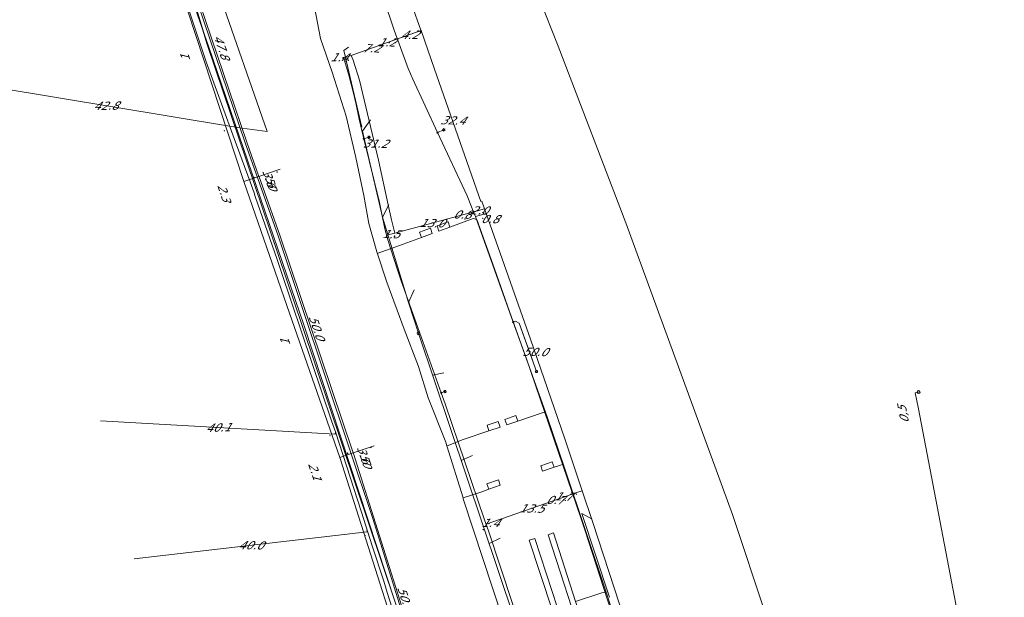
# Model space of a CAD drawing. Header units: metres. Extents: x 124576 to 133557, y 395865 to 402386.
# Tile 19 of 256: x 124777 to 124945, y 396361 to 396460. Entities that reach past the tile are written whole.
import ezdxf
from ezdxf.enums import TextEntityAlignment as Align

# ---------------------------------------------------------------- set-up
doc = ezdxf.new("R2010")
doc.units = ezdxf.units.M
doc.header["$MEASUREMENT"] = 0
for name, color, linetype, lineweight, true_color in [('LG_Datatransport_Eurofiber_Nederland_BV', 3, 'Continuous', 13, 0x00ff00), ('LG_Datatransport_Gemeente_Tilburg_Ruimtelijke_Uitvoering', 3, 'Continuous', 13, 0x00ff00), ('LG_Datatransport_KPN_BV', 3, 'Continuous', 13, 0x00ff00), ('LG_Laag_Spanning_Enexis_Netbeheer_BV', 7, 'Continuous', 13, 0x960000), ('LG_Laag_Spanning_Gemeente_Tilburg_Ruimtelijke_Uitvoering', 7, 'Continuous', 13, 0x960000), ('LG_Midden_Spanning_Enexis_Netbeheer_BV', 7, 'Continuous', 13, 0xd20000), ('LG_Riool_Vrij_Verval_Gemeente_Tilburg_Ruimtelijke_Uitvoering', 7, 'Continuous', 13, 0xca00a0)]:
    doc.layers.add(name, color=color, linetype=linetype, lineweight=lineweight, true_color=true_color)
for name, color, linetype, lineweight in [('LG_Datatransport_P_KPN_BV', 7, 'Continuous', 0), ('LG_Laag_Spanning_P_Enexis_Netbeheer_BV', 7, 'Continuous', 0), ('LG_n00003_Spitters_Electrotechniek_BV', 7, 'Continuous', 13), ('LG_Riool_Vrij_Verval_P_Gemeente_Tilburg_Ruimtelijke_Uitvoering', 7, 'Continuous', 0), ('MV_Datatransport', 7, 'Continuous', 0), ('MV_Laag_Spanning', 7, 'Continuous', 0), ('MV_Laag_Spanning_lijn', 7, 'Continuous', 0), ('MV_Laag_Spanning_pijl', 7, 'Continuous', 0), ('MV_Midden_Spanning', 7, 'Continuous', 0), ('MV_Midden_Spanning_pijl', 7, 'Continuous', 0)]:
    doc.layers.add(name, color=color, linetype=linetype, lineweight=lineweight)
doc.styles.add('Klic_Annotatie', font='verdanai.ttf', dxfattribs={"oblique": 20, "height": 1.4})

# ---------------------------------------------------------------- blocks, each defined once
blk = doc.blocks.new('Mof')
at = {"layer": 'LG_Laag_Spanning_P_Enexis_Netbeheer_BV'}
h = blk.add_hatch(color=256, dxfattribs=at)
edge = h.paths.add_edge_path()
edge.add_arc((0, 0), 2, 0, 360)
blk = doc.blocks.new('Streetlight')
at = {"layer": 'LG_Laag_Spanning_P_Enexis_Netbeheer_BV'}
for p, q in [((-1.8, 1.8), (-1.1, 1.1)), ((0, 2.5), (0, 1.5)), ((1.8, 1.8), (1.1, 1.1)), ((-1.1, -1.1), (-1.8, -1.8)), ((0, -1.5), (0, -2.5)), ((1.1, -1.1), (1.8, -1.8))]:
    blk.add_line(p, q, dxfattribs=at)
at = {"layer": 'LG_Laag_Spanning_P_Enexis_Netbeheer_BV', "flags": 128}
for points in [[(-2.5, 0), (-1.5, 0)], [(1.5, 0), (2.5, 0)]]:
    blk.add_lwpolyline(points, dxfattribs=at)
at = {"layer": 'LG_Laag_Spanning_P_Enexis_Netbeheer_BV'}
blk.add_circle((0, 0), 1.5, dxfattribs=at)
blk = doc.blocks.new('m_pijl')
at = {"layer": 'MV_Laag_Spanning_pijl'}
blk.add_hatch(color=7, dxfattribs=at).paths.add_polyline_path([(-1, -0.3), (-1, 0), (-1, 0.3), (0, 0)])
at = {"layer": 'MV_Laag_Spanning_pijl', "flags": 128}
blk.add_lwpolyline([(-1, 0), (-1, 0.3), (0, 0), (-1, -0.3), (-1, 0)], close=True, dxfattribs=at)
blk = doc.blocks.new('m_pijl_1')
at = {"layer": 'MV_Midden_Spanning_pijl'}
blk.add_hatch(color=7, dxfattribs=at).paths.add_polyline_path([(-1, -0.3), (-1, 0), (-1, 0.3), (0, 0)])
at = {"layer": 'MV_Midden_Spanning_pijl', "flags": 128}
blk.add_lwpolyline([(-1, 0), (-1, 0.3), (0, 0), (-1, -0.3), (-1, 0)], close=True, dxfattribs=at)
blk = doc.blocks.new('Onbekend_2')
at = {"layer": 'LG_Riool_Vrij_Verval_P_Gemeente_Tilburg_Ruimtelijke_Uitvoering'}
blk.add_hatch(color=256, dxfattribs=at).paths.add_polyline_path([(-0.3, -1.1, -0.262633), (0.2, 0.2), (0.6, 0.5, 0.379827), (0.7, 1.3), (0.7, 1.3, 0.228508), (0, 1.5), (0, 1.5, 0.459053), (-0.8, 0.8), (-1.3, 0.9, -0.414214), (-0.1, 2, -0.243799), (1.1, 1.5, -0.379827), (0.9, 0.1), (0.5, -0.2, 0.262633), (0.2, -1.1), (-0.2, -1.1)])
blk.add_circle((0, 0), 2.5, dxfattribs=at)
at = {"layer": 'LG_Riool_Vrij_Verval_P_Gemeente_Tilburg_Ruimtelijke_Uitvoering', "extrusion": (0, 0, -1)}
blk.add_solid([(0.3, -2.1), (-0.2, -2.1), (0.3, -1.5), (-0.2, -1.5)], dxfattribs=at)
blk = doc.blocks.new('Onbekend_3')
at = {"layer": 'LG_Datatransport_P_KPN_BV'}
blk.add_hatch(color=256, dxfattribs=at).paths.add_polyline_path([(-0.3, -1.1, -0.262633), (0.2, 0.2), (0.6, 0.5, 0.379827), (0.7, 1.3), (0.7, 1.3, 0.228508), (0, 1.5), (0, 1.5, 0.459053), (-0.8, 0.8), (-1.3, 0.9, -0.414214), (-0.1, 2, -0.243799), (1.1, 1.5, -0.379827), (0.9, 0.1), (0.5, -0.2, 0.262633), (0.2, -1.1), (-0.2, -1.1)])
blk.add_circle((0, 0), 2.5, dxfattribs=at)
at = {"layer": 'LG_Datatransport_P_KPN_BV', "extrusion": (0, 0, -1)}
blk.add_solid([(0.3, -2.1), (-0.2, -2.1), (0.3, -1.5), (-0.2, -1.5)], dxfattribs=at)

msp = doc.modelspace()

# ---------------------------------------------------------------- linework, layer by layer
at = {"layer": 'LG_Datatransport_Eurofiber_Nederland_BV', "flags": 128}
for points in [[(124760.54, 396771.33), (124762.2, 396707.5), (124763.2, 396661.5), (124766.2, 396641.5), (124769.8, 396619.1), (124771.2, 396610.7), (124786.06, 396536.9), (124789.9, 396518.8), (124795.82, 396499.25), (124809, 396455.7), (124825.2, 396407.8), (124841.1, 396360.5), (124842, 396357.7), (124842.8, 396356.9)], [(124769.8, 396619.1), (124771.2, 396610.7), (124786.13, 396536.59), (124789.9, 396518.8), (124795.82, 396499.25), (124809.01, 396455.81), (124811.61, 396447.99), (124825.2, 396407.8), (124841.1, 396360.5), (124842, 396357.7), (124842.8, 396356.9)], [(124769.8, 396619.1), (124771.2, 396610.7), (124786.06, 396536.9), (124789.9, 396518.8), (124795.82, 396499.25), (124809, 396455.7), (124825.2, 396407.8), (124841.1, 396360.5), (124842, 396357.7), (124842.8, 396356.9)]]:
    msp.add_lwpolyline(points, dxfattribs=at)
at = {"layer": 'LG_Datatransport_Gemeente_Tilburg_Ruimtelijke_Uitvoering'}
for p, q in [((124839.66, 396415.2), (124837.92, 396420.36)), ((124842.61, 396407.18), (124839.66, 396415.2)), ((124845.04, 396400.81), (124842.61, 396407.18)), ((124846.68, 396395.46), (124845.04, 396400.82)), ((124849.68, 396387.91), (124846.69, 396395.46)), ((124849.87, 396387.3), (124849.68, 396387.91)), ((124852.65, 396378.45), (124849.87, 396387.3)), ((124852.65, 396378.45), (124852.68, 396378.29)), ((124859.76, 396356.68), (124852.68, 396378.29))]:
    msp.add_line(p, q, dxfattribs=at)
at = {"layer": 'LG_Datatransport_Gemeente_Tilburg_Ruimtelijke_Uitvoering', "flags": 128}
msp.add_lwpolyline([(124837.92, 396420.36), (124836.59, 396425.22), (124835.72, 396429.99), (124834.37, 396436.47), (124832.68, 396443.51), (124830.29, 396451.01), (124828.3, 396456.74), (124826.54, 396466.01), (124824.77, 396471.58), (124821.2, 396481.45), (124816.92, 396494.19), (124813.97, 396502.83), (124810.17, 396514.88), (124807.38, 396523.54), (124803.9, 396534.97), (124800.59, 396546.75), (124797.58, 396556.83), (124794.13, 396570.24), (124788.69, 396592.42), (124785.98, 396604.51), (124783.72, 396614.6)], dxfattribs=at)
at = {"layer": 'LG_Datatransport_KPN_BV', "flags": 128}
for points in [[(124794.89, 396499.88), (124803.1, 396472.98), (124809.28, 396455.24), (124825.49, 396407.93), (124841.12, 396360.47), (124851.91, 396324.97)], [(124851.78, 396328.13), (124837.24, 396374.91), (124821.09, 396423.1), (124815.5, 396438.94), (124806.42, 396465.63)], [(124944.92, 396319.7), (124944.73, 396320.45), (124942.79, 396328.18), (124930.28, 396393.58), (124929.74, 396396.36), (124930.3, 396396.47)]]:
    msp.add_lwpolyline(points, dxfattribs=at)
at = {"layer": 'LG_Laag_Spanning_Enexis_Netbeheer_BV'}
for p, q in [((124848.29, 396440.69), (124849.33, 396441.17)), ((124835.71, 396439.66), (124836.6, 396439.9)), ((124862.42, 396407.59), (124864.45, 396401.92)), ((124848.91, 396396.34), (124849.55, 396396.55))]:
    msp.add_line(p, q, dxfattribs=at)
at = {"layer": 'LG_Laag_Spanning_Enexis_Netbeheer_BV', "flags": 128}
for points in [[(124878.59, 396357.02), (124873.41, 396372.96), (124872.77, 396374.86), (124863.43, 396402.11), (124862.76, 396404), (124861.19, 396408.4), (124854.81, 396426.2), (124854.73, 396426.41), (124854.64, 396426.6), (124854.46, 396427.01), (124854.08, 396428.06), (124853.31, 396429.91), (124848.29, 396440.69), (124844.06, 396449.78), (124848.29, 396440.69), (124844.06, 396449.78), (124843.3, 396451.63), (124840.91, 396458.18), (124840.25, 396460.06), (124832.41, 396482.79), (124820.5, 396517.37), (124832.41, 396482.79), (124820.5, 396517.37), (124820.18, 396518.32)], [(124854.73, 396426.41), (124854.64, 396426.6), (124854.46, 396427.01), (124854.08, 396428.06), (124853.31, 396429.91), (124848.29, 396440.69), (124844.06, 396449.78), (124843.3, 396451.63), (124840.91, 396458.18), (124840.25, 396460.06), (124832.41, 396482.79), (124820.5, 396517.37), (124820.18, 396518.32)], [(124852.83, 396319.6), (124851.96, 396322.61), (124850.44, 396327.86), (124849.87, 396329.77), (124847.33, 396337.97), (124845.52, 396343.81), (124844.93, 396345.72), (124841.84, 396355.56), (124839.72, 396362.31), (124839.11, 396364.22), (124837.15, 396370.26), (124835.29, 396376.01), (124830.86, 396389.67), (124830.23, 396391.56), (124826.92, 396401.36), (124821.58, 396417.18), (124820.93, 396419.07), (124817.21, 396429.83), (124817.01, 396430.42), (124816.34, 396432.3), (124813.61, 396439.72), (124808.84, 396452.75), (124808.18, 396454.64), (124803.26, 396469.58)], [(124852.83, 396319.6), (124851.96, 396322.61), (124850.44, 396327.86), (124849.87, 396329.77), (124847.33, 396337.97), (124845.52, 396343.81), (124844.93, 396345.72), (124841.84, 396355.56), (124839.72, 396362.31), (124839.11, 396364.22), (124837.15, 396370.26), (124835.29, 396376.01), (124830.86, 396389.67), (124830.23, 396391.56), (124826.92, 396401.36), (124821.58, 396417.18), (124820.93, 396419.07), (124817.21, 396429.83), (124817.01, 396430.42), (124816.34, 396432.3), (124813.61, 396439.72), (124808.84, 396452.75), (124808.18, 396454.64), (124803.26, 396469.58)], [(124878.59, 396357.02), (124873.41, 396372.96), (124872.77, 396374.86), (124863.43, 396402.11), (124862.76, 396404), (124861.19, 396408.4), (124854.81, 396426.2), (124854.73, 396426.41), (124854.64, 396426.6), (124854.46, 396427.01), (124854.08, 396428.06), (124853.31, 396429.91), (124848.29, 396440.69), (124844.06, 396449.78), (124848.29, 396440.69), (124844.06, 396449.78), (124843.3, 396451.63), (124840.91, 396458.18), (124840.25, 396460.06)], [(124863.12, 396354.25), (124856.95, 396372.78), (124856.31, 396374.68), (124849.57, 396394.46), (124848.91, 396396.34), (124842.07, 396415.41), (124841.43, 396417.3), (124839.8, 396422.39), (124839.3, 396424.32), (124838.8, 396426.81), (124838.37, 396428.77), (124835.71, 396439.66), (124835.38, 396441.03), (124834.94, 396442.98), (124834.43, 396445.48), (124833.97, 396447.42), (124833.15, 396450.51), (124832.57, 396452.42), (124832.23, 396453.41)], [(124863.12, 396354.25), (124856.95, 396372.78), (124856.31, 396374.68), (124849.57, 396394.46), (124848.91, 396396.34), (124842.07, 396415.41), (124841.43, 396417.3), (124839.8, 396422.39), (124839.3, 396424.32), (124838.8, 396426.81), (124838.37, 396428.77), (124835.71, 396439.66), (124835.38, 396441.03), (124834.94, 396442.98), (124834.43, 396445.48), (124833.97, 396447.42), (124833.15, 396450.51), (124832.57, 396452.42), (124832.23, 396453.41)], [(124854.73, 396426.41), (124854.81, 396426.2), (124862.76, 396404), (124863.43, 396402.11), (124869.74, 396383.72), (124872.77, 396374.86), (124873.41, 396372.96), (124878.59, 396357.02), (124881.08, 396349.39), (124881.69, 396347.48), (124885.19, 396336.46), (124887.19, 396330.16), (124885.19, 396336.46), (124887.19, 396330.16), (124887.38, 396329.72)], [(124854.73, 396426.41), (124854.81, 396426.2), (124862.76, 396404), (124863.43, 396402.11), (124869.74, 396383.72), (124872.77, 396374.86), (124873.41, 396372.96), (124878.59, 396357.02), (124881.08, 396349.39), (124881.69, 396347.48), (124885.19, 396336.46), (124887.19, 396330.16), (124885.19, 396336.46), (124887.19, 396330.16), (124887.38, 396329.72)], [(124854.73, 396426.41), (124854.81, 396426.2), (124862.76, 396404), (124863.43, 396402.11), (124869.74, 396383.72), (124872.77, 396374.86), (124873.41, 396372.96), (124878.59, 396357.02)], [(124878.59, 396357.02), (124873.41, 396372.96), (124872.77, 396374.86), (124863.43, 396402.11), (124862.76, 396404), (124861.19, 396408.4), (124854.81, 396426.2), (124854.73, 396426.41)], [(124861.19, 396408.4), (124861.55, 396408.53), (124862.19, 396408.23), (124865.15, 396399.97)]]:
    msp.add_lwpolyline(points, dxfattribs=at)
at = {"layer": 'LG_Laag_Spanning_Gemeente_Tilburg_Ruimtelijke_Uitvoering'}
for p, q in [((124854.99, 396425.89), (124854.36, 396426.05)), ((124860.97, 396409.06), (124854.99, 396425.89)), ((124845.53, 396422.8), (124847.39, 396423.48)), ((124841.17, 396421.21), (124837.97, 396420.09)), ((124839.66, 396415.2), (124837.92, 396420.36)), ((124842.61, 396407.18), (124839.66, 396415.2)), ((124866.96, 396392.23), (124860.97, 396409.06)), ((124845.04, 396400.81), (124842.61, 396407.18)), ((124846.68, 396395.46), (124845.04, 396400.82)), ((124849.68, 396387.91), (124846.69, 396395.46)), ((124866.1, 396392.9), (124866.66, 396393.08)), ((124868.46, 396387.8), (124866.96, 396392.23)), ((124849.87, 396387.3), (124849.68, 396387.91)), ((124852.65, 396378.45), (124849.87, 396387.3)), ((124849.91, 396387.31), (124852.65, 396388.35)), ((124869.96, 396383.38), (124868.46, 396387.8)), ((124869.06, 396383.97), (124869.68, 396384.2)), ((124873.62, 396372.52), (124869.96, 396383.38)), ((124855.69, 396379.42), (124852.63, 396378.44)), ((124852.65, 396378.45), (124852.68, 396378.29)), ((124859.76, 396356.68), (124852.68, 396378.29)), ((124877.28, 396361.67), (124873.62, 396372.52)), ((124876.3, 396362.23), (124877.02, 396362.43)), ((124879.95, 396353.34), (124877.28, 396361.67))]:
    msp.add_line(p, q, dxfattribs=at)
at = {"layer": 'LG_Laag_Spanning_Gemeente_Tilburg_Ruimtelijke_Uitvoering', "flags": 128}
for points in [[(124837.92, 396420.36), (124836.59, 396425.22), (124835.72, 396429.99), (124834.37, 396436.47), (124832.68, 396443.51), (124830.29, 396451.01), (124828.3, 396456.74), (124826.54, 396466.01), (124824.77, 396471.58), (124821.2, 396481.45), (124816.92, 396494.19), (124813.97, 396502.83), (124810.17, 396514.88), (124807.38, 396523.54), (124803.9, 396534.97), (124800.59, 396546.75), (124797.58, 396556.83), (124794.13, 396570.24), (124788.69, 396592.42), (124785.98, 396604.51), (124783.72, 396614.6)], [(124854.36, 396426.05), (124850.4, 396424.56), (124850.09, 396425.47), (124848.2, 396424.81), (124848.52, 396423.89), (124850.4, 396424.56)], [(124854.99, 396425.89), (124857.98, 396417.47), (124860.97, 396409.06), (124863.97, 396400.64), (124866.96, 396392.23), (124869.96, 396383.38), (124871.79, 396377.95), (124873.62, 396372.52), (124877.28, 396361.67), (124879.95, 396353.34), (124882.61, 396345.01), (124884.32, 396339.35), (124887.3, 396329.54)], [(124841.17, 396421.21), (124845.53, 396422.8), (124845.18, 396423.74), (124847.07, 396424.4), (124847.39, 396423.48), (124847.07, 396424.4)], [(124866.1, 396392.9), (124861.97, 396391.51), (124861.64, 396392.45), (124859.75, 396391.79), (124860.08, 396390.87), (124861.97, 396391.51)], [(124852.65, 396388.35), (124857.04, 396389.84), (124856.72, 396390.8), (124858.62, 396391.42), (124858.94, 396390.47), (124857.04, 396389.84)], [(124869.06, 396383.97), (124868.17, 396383.64), (124867.85, 396384.58), (124865.89, 396383.91), (124866.19, 396382.97), (124868.17, 396383.64)], [(124855.69, 396379.42), (124857.02, 396379.9), (124856.68, 396380.83), (124858.66, 396381.52), (124858.98, 396380.57), (124857.02, 396379.9)], [(124876.3, 396362.23), (124871.82, 396360.77), (124868.05, 396372.47), (124867.12, 396372.14), (124873.2, 396353.38), (124874.13, 396353.67), (124871.82, 396360.77)], [(124862.84, 396357.69), (124867.8, 396359.32), (124870, 396352.44), (124870.97, 396352.75), (124868.76, 396359.66), (124864.87, 396371.5), (124863.91, 396371.2), (124867.8, 396359.32)]]:
    msp.add_lwpolyline(points, dxfattribs=at)
at = {"layer": 'LG_Midden_Spanning_Enexis_Netbeheer_BV', "flags": 128}
for points in [[(124852.19, 396275.32), (124847.68, 396274.09), (124845.85, 396275.14), (124845.7, 396275.69), (124844.43, 396280.46), (124842.22, 396288.73), (124840.84, 396293.53), (124840.83, 396293.54), (124840.68, 396294.11), (124840.52, 396294.73), (124840.35, 396295.39), (124839.84, 396297.37), (124839.5, 396298.66), (124840.28, 396300.13), (124854.46, 396312.08), (124846.58, 396338.39), (124831.62, 396385.31), (124823.05, 396409.91), (124815.24, 396432.34), (124800.27, 396478.05), (124796.64, 396489.12)], [(124852.19, 396275.32), (124847.68, 396274.09), (124845.85, 396275.14), (124845.7, 396275.69), (124844.43, 396280.46), (124842.22, 396288.73), (124840.84, 396293.53), (124840.83, 396293.54), (124840.68, 396294.11), (124840.52, 396294.73), (124840.35, 396295.39), (124839.84, 396297.37), (124839.5, 396298.66), (124840.28, 396300.13), (124854.46, 396312.08), (124846.58, 396338.39), (124831.62, 396385.31), (124823.05, 396409.91), (124815.24, 396432.34), (124800.27, 396478.05)], [(124852.19, 396275.32), (124847.68, 396274.09), (124845.85, 396275.14), (124845.7, 396275.69), (124844.43, 396280.46), (124842.22, 396288.73), (124840.84, 396293.53), (124840.83, 396293.54), (124840.68, 396294.11), (124840.52, 396294.73), (124840.35, 396295.39), (124839.84, 396297.37), (124839.5, 396298.66), (124840.28, 396300.13), (124854.46, 396312.08), (124846.58, 396338.39), (124831.62, 396385.31), (124823.05, 396409.91), (124815.24, 396432.34), (124800.27, 396478.05)], [(124852.19, 396275.32), (124847.68, 396274.09), (124845.85, 396275.14), (124845.7, 396275.69), (124844.43, 396280.46), (124842.22, 396288.73), (124840.84, 396293.53), (124840.83, 396293.54), (124840.68, 396294.11), (124840.52, 396294.73), (124840.35, 396295.39), (124839.84, 396297.37), (124839.5, 396298.66), (124840.28, 396300.13), (124854.46, 396312.08), (124846.58, 396338.39), (124831.62, 396385.31), (124823.05, 396409.91), (124815.24, 396432.34), (124800.27, 396478.05)], [(124852.19, 396275.32), (124847.68, 396274.09), (124845.85, 396275.14), (124845.7, 396275.69), (124844.43, 396280.46), (124842.22, 396288.73), (124840.84, 396293.53), (124840.83, 396293.54), (124840.68, 396294.11), (124840.52, 396294.73), (124840.35, 396295.39), (124839.84, 396297.37), (124839.5, 396298.66), (124840.28, 396300.13), (124854.46, 396312.08), (124846.58, 396338.39), (124831.62, 396385.31), (124823.05, 396409.91), (124815.24, 396432.34), (124800.27, 396478.05)], [(124852.19, 396275.32), (124847.68, 396274.09), (124845.85, 396275.14), (124845.7, 396275.69), (124844.43, 396280.46), (124842.22, 396288.73), (124840.84, 396293.53), (124840.83, 396293.54), (124840.68, 396294.11), (124840.52, 396294.73), (124840.35, 396295.39), (124839.84, 396297.37), (124839.5, 396298.66), (124840.28, 396300.13), (124854.46, 396312.08), (124846.58, 396338.39), (124831.62, 396385.31), (124823.05, 396409.91), (124815.24, 396432.34), (124800.27, 396478.05)], [(124852.19, 396275.32), (124847.68, 396274.09), (124845.85, 396275.14), (124845.7, 396275.69), (124844.43, 396280.46), (124842.22, 396288.73), (124840.84, 396293.53), (124840.83, 396293.54), (124840.68, 396294.11), (124840.52, 396294.73), (124840.35, 396295.39), (124839.84, 396297.37), (124839.5, 396298.66), (124840.28, 396300.13), (124854.46, 396312.08), (124846.58, 396338.39), (124831.62, 396385.31), (124823.05, 396409.91), (124815.24, 396432.34), (124800.27, 396478.05)], [(124852.19, 396275.32), (124847.68, 396274.09), (124845.85, 396275.14), (124845.7, 396275.69), (124844.43, 396280.46), (124842.22, 396288.73), (124840.84, 396293.53), (124840.83, 396293.54), (124840.68, 396294.11), (124840.52, 396294.73), (124840.35, 396295.39), (124839.84, 396297.37), (124839.5, 396298.66), (124840.28, 396300.13), (124854.46, 396312.08), (124846.58, 396338.39), (124831.62, 396385.31), (124823.05, 396409.91), (124815.24, 396432.34), (124800.27, 396478.05)], [(124839.84, 396297.37), (124839.5, 396298.66), (124840.28, 396300.13), (124854.46, 396312.08), (124846.58, 396338.39), (124831.62, 396385.31), (124823.05, 396409.91), (124815.24, 396432.34), (124800.27, 396478.05)]]:
    msp.add_lwpolyline(points, dxfattribs=at)
at = {"layer": 'LG_n00003_Spitters_Electrotechniek_BV'}
for p, q in [((124868.86, 396455.46), (124856.49, 396486.39)), ((124880.36, 396425.34), (124868.86, 396455.46)), ((124898.59, 396375.61), (124880.36, 396425.34)), ((124904.32, 396358.29), (124898.59, 396375.61))]:
    msp.add_line(p, q, dxfattribs=at)
at = {"layer": 'LG_Riool_Vrij_Verval_Gemeente_Tilburg_Ruimtelijke_Uitvoering'}
for p, q in [((124832.32, 396454.72), (124833.12, 396455.28)), ((124835.38, 396441.62), (124832.32, 396454.72)), ((124835.5, 396440.92), (124836.83, 396442.9)), ((124838.92, 396426.29), (124835.5, 396440.92)), ((124838.92, 396426.29), (124839.98, 396428.38)), ((124843.31, 396411.76), (124838.92, 396426.29)), ((124843.31, 396411.76), (124844.32, 396413.92)), ((124845.04, 396406.49), (124843.31, 396411.76)), ((124845.04, 396406.49), (124869.41, 396333.83)), ((124847.43, 396399.36), (124849.33, 396399.76)), ((124852.32, 396384.78), (124854.27, 396385.65)), ((124872.86, 396375.75), (124874.66, 396374.78)), ((124877.58, 396361.5), (124872.86, 396375.75)), ((124857.06, 396370.64), (124858.98, 396371.57))]:
    msp.add_line(p, q, dxfattribs=at)
at = {"layer": 'MV_Laag_Spanning_lijn'}
for p, q in [((124840.35, 396456.27), (124845.47, 396458.08)), ((124812.79, 396441.77), (124812.81, 396441.91)), ((124812.79, 396441.77), (124814.95, 396441.47)), ((124814.95, 396441.47), (124819.22, 396440.89)), ((124855.36, 396427.43), (124854.4, 396427.17)), ((124856.58, 396426.9), (124854.73, 396426.41)), ((124830.84, 396389.26), (124830.86, 396389.67)), ((124836.28, 396372.64), (124836.22, 396373.14))]:
    msp.add_line(p, q, dxfattribs=at)
at = {"layer": 'MV_Laag_Spanning_pijl'}
for p, q in [((124845.47, 396458.08), (124841.47, 396456.66)), ((124840.35, 396456.27), (124833.55, 396453.87)), ((124841.47, 396456.66), (124840.35, 396456.27)), ((124833.55, 396453.87), (124832.23, 396453.41)), ((124770.56, 396448.77), (124812.79, 396441.77)), ((124853.59, 396426.96), (124854.4, 396427.17)), ((124856.3, 396427.68), (124854.4, 396427.17)), ((124856.3, 396427.68), (124856.58, 396426.9)), ((124841.01, 396423.58), (124853.59, 396426.96)), ((124839.57, 396423.19), (124841.01, 396423.58)), ((124790.83, 396391.58), (124830.84, 396389.26)), ((124870.63, 396378.85), (124857.9, 396374.39)), ((124871.32, 396379.09), (124870.63, 396378.85)), ((124872.93, 396379.65), (124871.32, 396379.09)), ((124857.9, 396374.39), (124856.57, 396373.92)), ((124796.53, 396368.06), (124836.28, 396372.64))]:
    msp.add_line(p, q, dxfattribs=at)
at = {"layer": 'MV_Laag_Spanning_pijl', "flags": 128}
for points in [[(124819.22, 396440.89), (124810.97, 396464.6), (124803.28, 396488.28)], [(124840.84, 396471.17), (124845.44, 396458.17), (124845.47, 396458.08)], [(124845.47, 396458.08), (124847.78, 396451.54), (124855.68, 396428.98), (124855.83, 396429.03), (124856.3, 396427.68)], [(124833.55, 396453.87), (124833.88, 396453.04), (124834.99, 396449.66), (124838.22, 396436.02), (124839.88, 396428.36), (124840.45, 396425.81), (124841.01, 396423.58)], [(124856.58, 396426.9), (124864.11, 396405.47), (124869.96, 396388.47), (124872.93, 396379.65)], [(124872.93, 396379.65), (124874.76, 396374.22), (124883.91, 396346.23), (124886.21, 396339.08), (124888.3, 396332.08), (124888.63, 396330.97)]]:
    msp.add_lwpolyline(points, dxfattribs=at)
at = {"layer": 'MV_Midden_Spanning_pijl'}
for p, q in [((124817.84, 396433.23), (124821.45, 396434.47)), ((124815.24, 396432.34), (124817.84, 396433.23)), ((124833.91, 396386.09), (124837.46, 396387.3)), ((124831.62, 396385.31), (124833.91, 396386.09)), ((124833.9, 396386.17), (124848.8, 396339.06))]:
    msp.add_line(p, q, dxfattribs=at)
at = {"layer": 'MV_Midden_Spanning_pijl', "flags": 128}
for points in [[(124802.41, 396478.78), (124802.51, 396478.45), (124806.71, 396465.73), (124815.78, 396439.04), (124817.84, 396433.2)], [(124817.83, 396433.23), (124817.86, 396433.14), (124821.37, 396423.2), (124833.92, 396386.09)]]:
    msp.add_lwpolyline(points, dxfattribs=at)

# ---------------------------------------------------------------- block references
at = {"layer": 'LG_Datatransport_P_KPN_BV', "xscale": 0.1, "yscale": 0.1, "zscale": 0.1}
msp.add_blockref('Onbekend_3', (124930.3, 396396.47), dxfattribs=at)
at = {"layer": 'LG_Laag_Spanning_P_Enexis_Netbeheer_BV', "xscale": 0.1, "yscale": 0.1, "zscale": 0.1}
for name, p, rotation in [('Mof', (124832.23, 396453.41), 1), ('Streetlight', (124849.33, 396441.17), 335), ('Streetlight', (124836.6, 396439.9), 345), ('Streetlight', (124865.15, 396399.97), 70), ('Streetlight', (124849.55, 396396.55), 342)]:
    msp.add_blockref(name, p, dxfattribs=dict(at, rotation=rotation))
for p in [(124848.29, 396440.69), (124835.71, 396439.66), (124861.19, 396408.4), (124848.91, 396396.34)]:
    msp.add_blockref('Mof', p, dxfattribs=at)
at = {"layer": 'LG_Riool_Vrij_Verval_P_Gemeente_Tilburg_Ruimtelijke_Uitvoering', "xscale": 0.1, "yscale": 0.1, "zscale": 0.1}
msp.add_blockref('Onbekend_2', (124845.04, 396406.49), dxfattribs=at)
at = {"layer": 'MV_Laag_Spanning_pijl'}
for p, xscale, yscale, zscale, rotation in [((124845, 396458), 0.1, 0.1, 0.1, 289), ((124840, 396456), 0.1, 0.1, 0.1, 200), ((124841, 396456), 0.1, 0.1, 0.1, 200), ((124832, 396453), 0.1, 0.1, 0.1, 200), ((124833, 396453), 0.1, 0.1, 0.1, 200), ((124812, 396441), 0.1, 0.1, 0.1, 351), ((124856, 396427), 0.1, 0.1, 0.1, 290), ((124853, 396426), 0.1, 0.1, 0.1, 15), ((124854, 396427), 0.1, 0.1, 0.1, 15), ((124854, 396427), 0.1, 0.1, 0.1, 196), ((124856, 396426), 0.1, 0.1, 0.1, 290), ((124841, 396423), 0.1, 0.1, 0.1, 15), ((124841, 396423), 0.1, 0.1, 0.1, 285), ((124830, 396389), 0.1, 0.1, 0.1, 357), ((124871, 396379), 0.1, 0.1, 0.1, 200), ((124872, 396379), 0.1, 0.1, 0.1, 289), ((124870, 396378), 0.1, 0.1, 0.1, 200), ((124857, 396374), 0.1, 0.1, 0.1, 200), ((124836, 396372), 0.09999999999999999, 0.09999999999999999, 0.09999999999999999, 6), ((124856, 396373), 0.1, 0.1, 0.1, 200)]:
    msp.add_blockref('m_pijl', p, dxfattribs=dict(at, xscale=xscale, yscale=yscale, zscale=zscale, rotation=rotation))
at = {"layer": 'MV_Midden_Spanning_pijl', "xscale": 0.1, "yscale": 0.1, "zscale": 0.1}
for p, rotation in [((124821, 396434), 18), ((124817, 396433), 18), ((124817, 396433), 290), ((124837, 396387), 18), ((124833, 396386), 18), ((124833, 396386), 289)]:
    msp.add_blockref('m_pijl_1', p, dxfattribs=dict(at, rotation=rotation))

# ---------------------------------------------------------------- texts
at = {"layer": 'MV_Datatransport', "style": 'Klic_Annotatie', "oblique": 20}
for s, rotation, p in [('1', 108.6, (124805.35, 396453.32)), ('50', 287.5, (124819.86, 396432.2)), ('1', 109.1, (124822.39, 396404.83)), ('0,5', 100.9, (124927.71, 396392.58)), ('50', 287.5, (124836.01, 396384.88))]:
    msp.add_text(s, height=1.4, rotation=rotation, dxfattribs=at).set_placement(p, align=Align.MIDDLE_CENTER)
at = {"layer": 'MV_Laag_Spanning', "style": 'Klic_Annotatie', "oblique": 20}
for s, rotation, p in [('4.2', 359, (124843.47, 396457.37)), ('7.2', 359, (124836.95, 396455.07)), ('1.2', 359, (124839.58, 396456.09)), ('1.4', 359, (124831.46, 396453.54)), ('42.8', 1, (124791.68, 396445.27)), ('32.4', 359, (124850.85, 396442.78)), ('31.2', 359, (124837.63, 396438.82)), ('0.8', 359, (124852.44, 396426.73)), ('2.0', 359, (124855.35, 396427.43)), ('13.0', 359, (124847.3, 396425.27)), ('0.8', 359, (124857.17, 396425.96)), ('1.5', 359, (124840.29, 396423.39)), ('50.0', 359, (124864.85, 396403.31)), ('40.1', 2, (124810.84, 396390.42)), ('0.7', 359, (124868.26, 396378.06)), ('1.7', 359, (124869.69, 396378.67)), ('13.5', 359, (124864.27, 396376.62)), ('1.4', 359, (124857.24, 396374.16)), ('40.0', 359, (124816.4, 396370.35))]:
    msp.add_text(s, height=1.4, rotation=rotation, dxfattribs=at).set_placement(p, align=Align.MIDDLE_CENTER)
at = {"layer": 'MV_Midden_Spanning', "style": 'Klic_Annotatie', "oblique": 20}
for s, rotation, p in [('47.8', 289, (124811.43, 396455.36)), ('3.6', 289, (124819.53, 396432.96)), ('2.3', 289, (124811.85, 396430.51)), ('50.0', 289, (124827.65, 396407.51)), ('3.6', 289, (124835.65, 396385.84)), ('2.1', 289, (124827.33, 396383.02)), ('50.0', 288, (124842.73, 396361.29))]:
    msp.add_text(s, height=1.4, rotation=rotation, dxfattribs=at).set_placement(p, align=Align.MIDDLE_CENTER)

doc.saveas('drawing.dxf')
